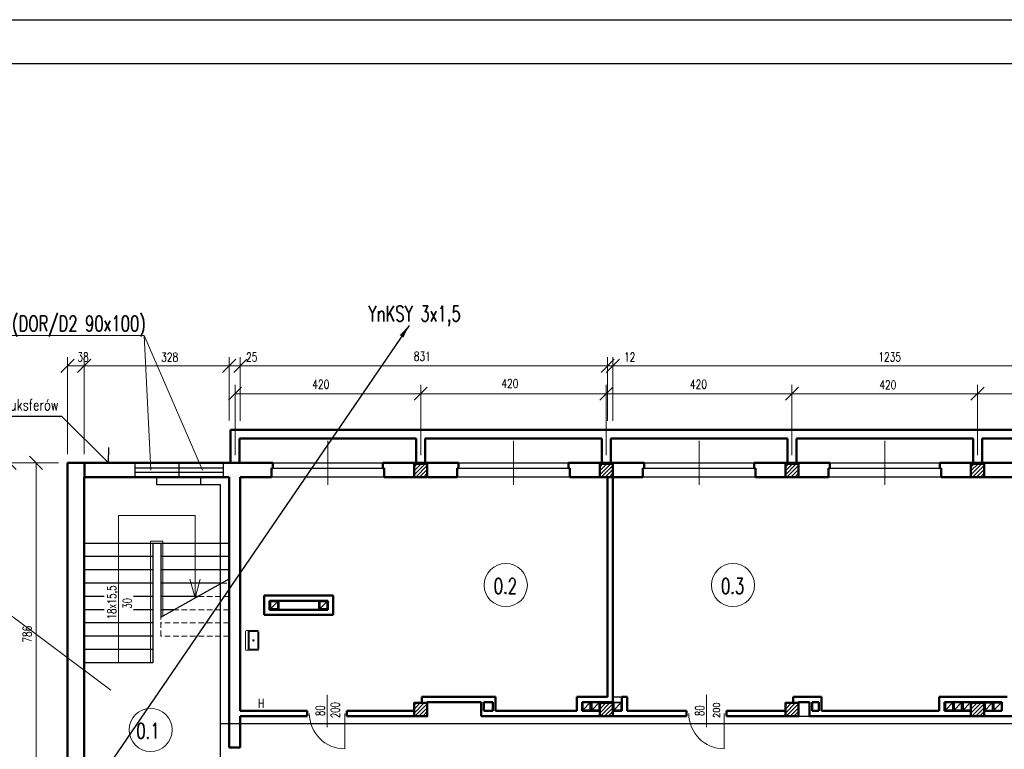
# Model space of a CAD drawing. Header units: millimetres. Extents: x -56112 to 30506, y -136199 to -2178.
# Tile 32 of 45: x -44877 to -22602, y -18686 to -2178. Entities that reach past the tile are written whole.
import ezdxf
from ezdxf.enums import TextEntityAlignment as Align

# ---------------------------------------------------------------- set-up
doc = ezdxf.new("R2010")
doc.units = ezdxf.units.MM
doc.header["$LTSCALE"] = 10
doc.header["$MEASUREMENT"] = 0
doc.header["$PDMODE"] = 35
doc.linetypes.add('DASHED', pattern=[19.05, 12.7, -6.35])
doc.layers.get('0').update_dxf_attribs({"lineweight": 15})
for name, color, linetype, lineweight in [('L001', 1, 'Continuous', 18), ('L002', 2, 'Continuous', 25), ('L003', 3, 'Continuous', 50)]:
    doc.layers.add(name, color=color, linetype=linetype, lineweight=lineweight)
doc.layers.add('L004', color=4, linetype='Continuous')
doc.styles.get("Standard").update_dxf_attribs({"font": 'simplex.shx', "width": 0.75, "height": 200})
doc.dimstyles.new('1_100', dxfattribs={"dimtxt": 200, "dimasz": 300, "dimexe": 200, "dimexo": 200, "dimgap": 100, "dimtad": 1, "dimdec": 0, "dimlfac": 0.1, "dimtxsty": 'Standard', "dimblk": 'OBLIQUE', "dimcen": 250, "dimdle": 2, "dimclrt": 2, "dimadec": 0, "dimazin": 0, "dimtfac": 1, "dimtdec": 0, "dimtmove": 1, "dimatfit": 3, "dimfxl": 1, "dimarcsym": 0})
pattern_1 = [(45, (-33950, 0), (-44.19417, 44.19417), [])]
pattern_2 = [(45, (-38150, 0), (-44.19417, 44.19417), [])]
pattern_3 = [(45, (-42350, 0), (-44.19417, 44.19417), [])]
pattern_4 = [(45, (-46550, 0), (-44.19417, 44.19417), [])]

# ---------------------------------------------------------------- blocks, each defined once
blk = doc.blocks.new('Zlewozmywak pojedyńczy - góra')
blk.add_line((-15, -3.999996), (15, -3.999996))
for points in [[(-13.5, 0), (13.5, 0)], [(-15, -18.499996), (-15, -1.5)], [(-13.5, -17.499996), (-13.5, -6.499996)], [(-12.5, -5.499996), (12.5, -5.499996)], [(13.5, -6.499996), (13.5, -17.499996)], [(15, -1.5), (15, -18.499996)], [(13.5, -19.999996), (-13.5, -19.999996)], [(12.5, -18.499996), (-12.5, -18.499996)]]:
    blk.add_lwpolyline(points)
for radius in [1, 0.5]:
    blk.add_circle((0, -11.999996), radius)
for centre, radius, start, end in [((-13.5, -1.5), 1.5, 90, 180), ((-12.5, -6.499996), 1, 90, 180), ((12.5, -6.499996), 1, 0, 90), ((13.5, -1.5), 1.5, 0, 90), ((-13.5, -18.499996), 1.5, 180, 270), ((-12.5, -17.499996), 1, 180, 270), ((12.5, -17.499996), 1, 270, 0), ((13.5, -18.499996), 1.5, 270, 0)]:
    blk.add_arc(centre, radius, start, end)
blk = doc.blocks.new('_Oblique')
at = {"layer": 'L004', "color": 0, "lineweight": -2}
blk.add_line((-0.5, -0.5), (0.5, 0.5), dxfattribs=at)
blk = doc.blocks.new('*D1836')
at = {"layer": 'Defpoints'}
for p in [(-44395, -12207), (-45308, -17925), (-45107, -23727), (-40196, -23727)]:
    blk.add_point(p, dxfattribs=at)
at = {"layer": 'L001'}
for p, q in [((-44595, -12207), (-45307, -12207)), ((-45107, -12207), (-45107, -23727)), ((-40396, -23727), (-45307, -23727))]:
    blk.add_line(p, q, dxfattribs=at)
at = {"layer": 'L001', "xscale": 300, "yscale": 300, "zscale": 300}
for p, rotation in [((-45107, -12207), 90), ((-45107, -23727), 270)]:
    blk.add_blockref('_Oblique', p, dxfattribs=dict(at, rotation=rotation))
at = {"layer": 'L001', "color": 2, "linetype": 'Continuous', "width": 0.75}
blk.add_text('1152', height=200, rotation=90, dxfattribs=at).set_placement((-45308, -18160), align=Align.MIDDLE_LEFT)
blk = doc.blocks.new('*D1840')
at = {"layer": 'Defpoints'}
for p in [(-43796, -12207), (-44709, -16086), (-44508, -20067), (-43796, -20067)]:
    blk.add_point(p, dxfattribs=at)
at = {"layer": 'L001'}
for p, q in [((-43996, -12207), (-44708, -12207)), ((-44508, -12207), (-44508, -20067)), ((-43996, -20067), (-44708, -20067))]:
    blk.add_line(p, q, dxfattribs=at)
at = {"layer": 'L001', "xscale": 300, "yscale": 300, "zscale": 300}
for p, rotation in [((-44508, -12207), 90), ((-44508, -20067), 270)]:
    blk.add_blockref('_Oblique', p, dxfattribs=dict(at, rotation=rotation))
at = {"layer": 'L001', "color": 2, "linetype": 'Continuous', "width": 0.75}
blk.add_text('786', height=200, rotation=90, dxfattribs=at).set_placement((-44709, -16276), align=Align.MIDDLE_LEFT)
blk = doc.blocks.new('*D1848')
at = {"layer": 'Defpoints'}
for p in [(-39886, -10010), (-39635, -10010), (-40136, -10640), (-39886, -10640)]:
    blk.add_point(p, dxfattribs=at)
at = {"layer": 'L001'}
for p, q in [((-40138, -10010), (-40136, -10010)), ((-40136, -10440), (-40136, -9810)), ((-40136, -10010), (-39886, -10010)), ((-39886, -10440), (-39886, -9810)), ((-39513, -10010), (-39886, -10010))]:
    blk.add_line(p, q, dxfattribs=at)
at = {"layer": 'L001', "xscale": 300, "yscale": 300, "zscale": 300}
blk.add_blockref('_Oblique', (-40136, -10010), dxfattribs=at)
at = {"layer": 'L001', "xscale": 300, "yscale": 300, "zscale": 300, "rotation": 180}
blk.add_blockref('_Oblique', (-39886, -10010), dxfattribs=at)
at = {"layer": 'L001', "color": 2, "linetype": 'Continuous', "width": 0.75}
blk.add_text('25', height=200, dxfattribs=at).set_placement((-39756, -9810), align=Align.MIDDLE_LEFT)
blk = doc.blocks.new('*D1849')
at = {"layer": 'Defpoints'}
for p in [(-41484, -9813), (-40136, -10010), (-40136, -11447), (-43416, -12207)]:
    blk.add_point(p, dxfattribs=at)
at = {"layer": 'L001'}
for p, q in [((-43416, -12007), (-43416, -9810)), ((-43416, -10010), (-40136, -10010)), ((-40136, -11247), (-40136, -9810))]:
    blk.add_line(p, q, dxfattribs=at)
at = {"layer": 'L001', "xscale": 300, "yscale": 300, "zscale": 300, "rotation": 180}
blk.add_blockref('_Oblique', (-43416, -10010), dxfattribs=at)
at = {"layer": 'L001', "xscale": 300, "yscale": 300, "zscale": 300}
blk.add_blockref('_Oblique', (-40136, -10010), dxfattribs=at)
at = {"layer": 'L001', "color": 2, "linetype": 'Continuous', "width": 0.75}
blk.add_text('328', height=200, dxfattribs=at).set_placement((-41677, -9813), align=Align.MIDDLE_LEFT)
blk = doc.blocks.new('*D1850')
at = {"layer": 'Defpoints'}
for p in [(-43451, -10010), (-43416, -10010), (-43796, -12207), (-43416, -12207)]:
    blk.add_point(p, dxfattribs=at)
at = {"layer": 'L001'}
for p, q in [((-43798, -10010), (-43796, -10010)), ((-43796, -12007), (-43796, -9810)), ((-43796, -10010), (-43416, -10010)), ((-43416, -12007), (-43416, -9810)), ((-43414, -10010), (-43416, -10010))]:
    blk.add_line(p, q, dxfattribs=at)
at = {"layer": 'L001', "xscale": 300, "yscale": 300, "zscale": 300}
blk.add_blockref('_Oblique', (-43796, -10010), dxfattribs=at)
at = {"layer": 'L001', "xscale": 300, "yscale": 300, "zscale": 300, "rotation": 180}
blk.add_blockref('_Oblique', (-43416, -10010), dxfattribs=at)
at = {"layer": 'L001', "color": 2, "linetype": 'Continuous', "width": 0.75}
blk.add_text('38', height=200, dxfattribs=at).set_placement((-43573, -9810), align=Align.MIDDLE_LEFT)
blk = doc.blocks.new('*D1851')
at = {"layer": 'Defpoints'}
for p in [(-35800, -9794), (-31576, -10010), (-39886, -11457), (-31576, -11457)]:
    blk.add_point(p, dxfattribs=at)
at = {"layer": 'L001'}
for p, q in [((-39886, -11257), (-39886, -9810)), ((-39886, -10010), (-31576, -10010)), ((-31576, -11257), (-31576, -9810))]:
    blk.add_line(p, q, dxfattribs=at)
at = {"layer": 'L001', "xscale": 300, "yscale": 300, "zscale": 300, "rotation": 180}
blk.add_blockref('_Oblique', (-39886, -10010), dxfattribs=at)
at = {"layer": 'L001', "xscale": 300, "yscale": 300, "zscale": 300}
blk.add_blockref('_Oblique', (-31576, -10010), dxfattribs=at)
at = {"layer": 'L001', "color": 2, "linetype": 'Continuous', "width": 0.75}
blk.add_text('831', height=200, dxfattribs=at).set_placement((-35961, -9794), align=Align.MIDDLE_LEFT)
blk = doc.blocks.new('*D1852')
at = {"layer": 'Defpoints'}
for p in [(-31456, -10010), (-31099, -10010), (-31456, -10640), (-31576, -11457)]:
    blk.add_point(p, dxfattribs=at)
at = {"layer": 'L001'}
for p, q in [((-31578, -10010), (-31576, -10010)), ((-31576, -11257), (-31576, -9810)), ((-31576, -10010), (-31456, -10010)), ((-31456, -10440), (-31456, -9810)), ((-30992, -10010), (-31456, -10010))]:
    blk.add_line(p, q, dxfattribs=at)
at = {"layer": 'L001', "xscale": 300, "yscale": 300, "zscale": 300}
blk.add_blockref('_Oblique', (-31576, -10010), dxfattribs=at)
at = {"layer": 'L001', "xscale": 300, "yscale": 300, "zscale": 300, "rotation": 180}
blk.add_blockref('_Oblique', (-31456, -10010), dxfattribs=at)
at = {"layer": 'L001', "color": 2, "linetype": 'Continuous', "width": 0.75}
blk.add_text('12', height=200, dxfattribs=at).set_placement((-31206, -9810), align=Align.MIDDLE_LEFT)
blk = doc.blocks.new('*D1853')
at = {"layer": 'Defpoints'}
for p in [(-25202, -9809), (-19106, -10010), (-31456, -11457), (-19106, -11452)]:
    blk.add_point(p, dxfattribs=at)
at = {"layer": 'L001'}
for p, q in [((-31456, -11257), (-31456, -9810)), ((-31456, -10010), (-19106, -10010)), ((-19106, -11252), (-19106, -9810))]:
    blk.add_line(p, q, dxfattribs=at)
at = {"layer": 'L001', "xscale": 300, "yscale": 300, "zscale": 300, "rotation": 180}
blk.add_blockref('_Oblique', (-31456, -10010), dxfattribs=at)
at = {"layer": 'L001', "xscale": 300, "yscale": 300, "zscale": 300}
blk.add_blockref('_Oblique', (-19106, -10010), dxfattribs=at)
at = {"layer": 'L001', "color": 2, "linetype": 'Continuous', "width": 0.75}
blk.add_text('1235', height=200, dxfattribs=at).set_placement((-25452, -9809), align=Align.MIDDLE_LEFT)
blk = doc.blocks.new('*D1873')
at = {"layer": 'Defpoints'}
for p in [(-33787, -10409), (-31606, -10640), (-35806, -12227), (-31606, -12227)]:
    blk.add_point(p, dxfattribs=at)
at = {"layer": 'L001'}
for p, q in [((-35806, -12027), (-35806, -10440)), ((-31606, -12027), (-31606, -10440)), ((-35806, -10640), (-31606, -10640))]:
    blk.add_line(p, q, dxfattribs=at)
at = {"layer": 'L001', "xscale": 300, "yscale": 300, "zscale": 300, "rotation": 180}
blk.add_blockref('_Oblique', (-35806, -10640), dxfattribs=at)
at = {"layer": 'L001', "xscale": 300, "yscale": 300, "zscale": 300}
blk.add_blockref('_Oblique', (-31606, -10640), dxfattribs=at)
at = {"layer": 'L001', "color": 2, "linetype": 'Continuous', "width": 0.75}
blk.add_text('420', height=200, dxfattribs=at).set_placement((-33980, -10409), align=Align.MIDDLE_LEFT)
blk = doc.blocks.new('*D1874')
at = {"layer": 'Defpoints'}
for p in [(-29521, -10428), (-27406, -10640), (-31606, -12227), (-27406, -12227)]:
    blk.add_point(p, dxfattribs=at)
at = {"layer": 'L001'}
for p, q in [((-31606, -12027), (-31606, -10440)), ((-27406, -12027), (-27406, -10440)), ((-31606, -10640), (-27406, -10640))]:
    blk.add_line(p, q, dxfattribs=at)
at = {"layer": 'L001', "xscale": 300, "yscale": 300, "zscale": 300, "rotation": 180}
blk.add_blockref('_Oblique', (-31606, -10640), dxfattribs=at)
at = {"layer": 'L001', "xscale": 300, "yscale": 300, "zscale": 300}
blk.add_blockref('_Oblique', (-27406, -10640), dxfattribs=at)
at = {"layer": 'L001', "color": 2, "linetype": 'Continuous', "width": 0.75}
blk.add_text('420', height=200, dxfattribs=at).set_placement((-29714, -10428), align=Align.MIDDLE_LEFT)
blk = doc.blocks.new('*D1875')
at = {"layer": 'Defpoints'}
for p in [(-25237, -10439), (-23206, -10640), (-27406, -12227), (-23206, -12227)]:
    blk.add_point(p, dxfattribs=at)
at = {"layer": 'L001'}
for p, q in [((-27406, -12027), (-27406, -10440)), ((-23206, -12027), (-23206, -10440)), ((-27406, -10640), (-23206, -10640))]:
    blk.add_line(p, q, dxfattribs=at)
at = {"layer": 'L001', "xscale": 300, "yscale": 300, "zscale": 300, "rotation": 180}
blk.add_blockref('_Oblique', (-27406, -10640), dxfattribs=at)
at = {"layer": 'L001', "xscale": 300, "yscale": 300, "zscale": 300}
blk.add_blockref('_Oblique', (-23206, -10640), dxfattribs=at)
at = {"layer": 'L001', "color": 2, "linetype": 'Continuous', "width": 0.75}
blk.add_text('420', height=200, dxfattribs=at).set_placement((-25430, -10439), align=Align.MIDDLE_LEFT)
blk = doc.blocks.new('*D1876')
at = {"layer": 'Defpoints'}
for p in [(-21037, -10439), (-19006, -10640), (-23206, -12227), (-19006, -12227)]:
    blk.add_point(p, dxfattribs=at)
at = {"layer": 'L001'}
for p, q in [((-23206, -12027), (-23206, -10440)), ((-19006, -12027), (-19006, -10440)), ((-23206, -10640), (-19006, -10640))]:
    blk.add_line(p, q, dxfattribs=at)
at = {"layer": 'L001', "xscale": 300, "yscale": 300, "zscale": 300, "rotation": 180}
blk.add_blockref('_Oblique', (-23206, -10640), dxfattribs=at)
at = {"layer": 'L001', "xscale": 300, "yscale": 300, "zscale": 300}
blk.add_blockref('_Oblique', (-19006, -10640), dxfattribs=at)
at = {"layer": 'L001', "color": 2, "linetype": 'Continuous', "width": 0.75}
blk.add_text('420', height=200, dxfattribs=at).set_placement((-21230, -10439), align=Align.MIDDLE_LEFT)
blk = doc.blocks.new('*D1885')
at = {"layer": 'Defpoints'}
for p in [(-38065, -10428), (-35806, -10640), (-40006, -12227), (-35806, -12227)]:
    blk.add_point(p, dxfattribs=at)
at = {"layer": 'L001'}
for p, q in [((-40006, -12027), (-40006, -10440)), ((-35806, -12027), (-35806, -10440)), ((-40006, -10640), (-35806, -10640))]:
    blk.add_line(p, q, dxfattribs=at)
at = {"layer": 'L001', "xscale": 300, "yscale": 300, "zscale": 300, "rotation": 180}
blk.add_blockref('_Oblique', (-40006, -10640), dxfattribs=at)
at = {"layer": 'L001', "xscale": 300, "yscale": 300, "zscale": 300}
blk.add_blockref('_Oblique', (-35806, -10640), dxfattribs=at)
at = {"layer": 'L001', "color": 2, "linetype": 'Continuous', "width": 0.75}
blk.add_text('420', height=200, dxfattribs=at).set_placement((-38258, -10428), align=Align.MIDDLE_LEFT)

msp = doc.modelspace()

# ---------------------------------------------------------------- hatches: boundary and pattern name
at = {"layer": 'L001'}
h = msp.add_hatch(dxfattribs=at)
h.set_pattern_fill('ANSI31', color=256, scale=500, style=0)
h.set_pattern_definition(pattern_4)
h.paths.add_polyline_path([(-35656, -12226.8), (-35956, -12226.8), (-35956, -12526.8), (-35656, -12526.8)], flags=16)
h = msp.add_hatch(dxfattribs=at)
h.set_pattern_fill('ANSI31', color=256, scale=500, style=0)
h.set_pattern_definition(pattern_3)
h.paths.add_polyline_path([(-31456, -12226.8), (-31756, -12226.8), (-31756, -12526.8), (-31456, -12526.8)], flags=16)
h = msp.add_hatch(dxfattribs=at)
h.set_pattern_fill('ANSI31', color=256, scale=500, style=0)
h.set_pattern_definition(pattern_2)
h.paths.add_polyline_path([(-27256, -12226.8), (-27556, -12226.8), (-27556, -12526.8), (-27256, -12526.8)], flags=16)
h = msp.add_hatch(dxfattribs=at)
h.set_pattern_fill('ANSI31', color=256, scale=500, style=0)
h.set_pattern_definition(pattern_1)
h.paths.add_polyline_path([(-23056, -12226.8), (-23356, -12226.8), (-23356, -12526.8), (-23056, -12526.8)], flags=16)
h = msp.add_hatch(dxfattribs=at)
h.set_pattern_fill('ANSI31', color=256, scale=500, style=0)
h.set_pattern_definition(pattern_4)
h.paths.add_polyline_path([(-35656, -17636.8), (-35956, -17636.8), (-35956, -17936.8), (-35656, -17936.8)], flags=16)
h = msp.add_hatch(dxfattribs=at)
h.set_pattern_fill('ANSI31', color=256, scale=500, style=0)
h.set_pattern_definition(pattern_3)
h.paths.add_polyline_path([(-31456, -17636.8), (-31756, -17636.8), (-31756, -17936.8), (-31456, -17936.8)], flags=16)
h = msp.add_hatch(dxfattribs=at)
h.set_pattern_fill('ANSI31', color=256, scale=500, style=0)
h.set_pattern_definition(pattern_2)
h.paths.add_polyline_path([(-27256, -17636.8), (-27556, -17636.8), (-27556, -17936.8), (-27256, -17936.8)], flags=16)
h = msp.add_hatch(dxfattribs=at)
h.set_pattern_fill('ANSI31', color=256, scale=500, style=0)
h.set_pattern_definition(pattern_1)
h.paths.add_polyline_path([(-23056, -17636.8), (-23356, -17636.8), (-23356, -17936.8), (-23056, -17936.8)], flags=16)

# ---------------------------------------------------------------- linework, layer by layer
msp.add_line((-48326.5, -13232.2), (-42818.2, -17345.1))
at = {"layer": 'Defpoints'}
msp.add_3dface([(-51868.7, -2177.9, 0), (30505.6, -2177.9, 0), (30505.6, -31877.9, 0), (-51868.7, -31877.9, 0)], dxfattribs=at)
at = {"layer": 'L001'}
for p, q in [((-42059, -9320.2), (-46037.8, -9320.2)), ((-42059, -9320.2), (-40745.3, -12366.8)), ((-42059, -9320.2), (-41908.8, -12366.8)), ((-37906, -12704.9), (-37906, -11708.7)), ((-33706, -12704.9), (-33706, -11708.7)), ((-29506, -12704.9), (-29506, -11708.7)), ((-25306, -12704.9), (-25306, -11708.7)), ((-42641, -16726.8), (-42641, -13393.1)), ((-42641, -13393.1), (-40911, -13393.1)), ((-40911, -13393.1), (-40911, -15259.4)), ((-41916, -16726.8), (-41916, -13976.8)), ((-41916, -13976.8), (-41636, -13976.8)), ((-41636, -13976.8), (-41636, -15664.9)), ((-40911, -15259.4), (-41026.5, -14838.1)), ((-40911, -15259.4), (-40795.5, -14838.1)), ((-37925, -17452.3), (-37925, -18181.4)), ((-29340.4, -17452.3), (-29340.4, -18181.4)), ((-37525, -17875.1, 70), (-37525, -18675.1, 70)), ((-28940.4, -17875.1, 70), (-28940.4, -18675.1, 70))]:
    msp.add_line(p, q, dxfattribs=at)
at = {"layer": 'L001', "linetype": 'DASHED'}
for p, q in [((-40316.3, -14926.8), (-40136, -14926.8)), ((-40136, -15226.8), (-40852.7, -15226.8)), ((-40136, -15526.8), (-41389.1, -15526.8)), ((-41686, -16126.8), (-41686, -15692.9)), ((-40136, -15826.8), (-41686, -15826.8)), ((-40136, -16126.8), (-41686, -16126.8))]:
    msp.add_line(p, q, dxfattribs=at)
at = {"layer": 'L001'}
for centre in [(-33880.5, -14970.4), (-28740.7, -14970.4), (-41915.2, -18246.7)]:
    msp.add_circle(centre, 488.1, dxfattribs=at)
for centre in [(-37525, -17875.1, 70), (-28940.4, -17875.1, 70)]:
    msp.add_arc(centre, 800, 180, 270, dxfattribs=at)
at = {"layer": 'L002'}
for p, q in [((-46334.9, -11149.8), (-43933.5, -11149.8)), ((-43933.5, -11149.8), (-42870, -12200.9)), ((-42870, -12200.9), (-42858.5, -11858.2)), ((-39151, -12206.8), (-36661, -12206.8)), ((-34951, -12206.8), (-32461, -12206.8)), ((-30751, -12206.8), (-28261, -12206.8)), ((-26551, -12206.8), (-24061, -12206.8)), ((-39151, -12326.8), (-36661, -12326.8)), ((-34951, -12326.8), (-32461, -12326.8)), ((-30751, -12326.8), (-28261, -12326.8)), ((-26551, -12326.8), (-24061, -12326.8)), ((-36631, -12526.8), (-39181, -12526.8)), ((-32431, -12526.8), (-34981, -12526.8)), ((-28231, -12526.8), (-30781, -12526.8)), ((-24031, -12526.8), (-26581, -12526.8)), ((-40136, -14026.8), (-43416, -14026.8)), ((-41866, -14026.8), (-41866, -16726.8)), ((-41686, -14026.8), (-41686, -15692.9)), ((-41866, -14326.8), (-43416, -14326.8)), ((-40136, -14326.8), (-41686, -14326.8)), ((-41866, -14626.8), (-43416, -14626.8)), ((-40136, -14626.8), (-41686, -14626.8)), ((-41686, -15692.9), (-40136, -14825.9)), ((-41866, -14926.8), (-43416, -14926.8)), ((-40316.3, -14926.8), (-41686, -14926.8)), ((-42967, -15226.8), (-43416, -15226.8)), ((-41866, -15226.8), (-42298.9, -15226.8)), ((-40852.7, -15226.8), (-41686, -15226.8)), ((-39226, -15326.8), (-39226, -15526.8)), ((-39206, -15506.8), (-39046, -15346.8)), ((-39206, -15346.8), (-39206, -15506.8)), ((-39046, -15346.8), (-39206, -15346.8)), ((-39046, -15346.8), (-39046, -15506.8)), ((-38086, -15346.8), (-38086, -15506.8)), ((-38086, -15506.8), (-37926, -15346.8)), ((-37926, -15346.8), (-38086, -15346.8)), ((-37926, -15346.8), (-37926, -15506.8)), ((-42967, -15526.8), (-43416, -15526.8)), ((-41866, -15526.8), (-42298.9, -15526.8)), ((-41389.1, -15526.8), (-41686, -15526.8)), ((-39046, -15506.8), (-39206, -15506.8)), ((-37926, -15506.8), (-38086, -15506.8)), ((-41866, -15826.8), (-43416, -15826.8)), ((-41866, -16126.8), (-43416, -16126.8)), ((-41866, -16426.8), (-43416, -16426.8)), ((-41866, -16726.8), (-43416, -16726.8)), ((-31456, -17496.8), (-31256, -17496.8)), ((-31976, -17636.8), (-32136, -17636.8)), ((-32136, -17796.8), (-31976, -17636.8)), ((-32136, -17636.8), (-32136, -17796.8)), ((-31976, -17796.8), (-32136, -17796.8)), ((-31976, -17636.8), (-31976, -17796.8)), ((-31776, -17636.8), (-31936, -17636.8)), ((-31936, -17796.8), (-31776, -17636.8)), ((-31936, -17636.8), (-31936, -17796.8)), ((-31776, -17796.8), (-31936, -17796.8)), ((-31776, -17636.8), (-31776, -17796.8)), ((-31456, -17616.8), (-31256, -17616.8)), ((-31436, -17796.8), (-31276, -17636.8)), ((-31436, -17636.8), (-31436, -17796.8)), ((-31276, -17636.8), (-31436, -17636.8)), ((-31276, -17796.8), (-31436, -17796.8)), ((-31276, -17636.8), (-31276, -17796.8)), ((-23776, -17636.8), (-23936, -17636.8)), ((-23936, -17796.8), (-23776, -17636.8)), ((-23936, -17636.8), (-23936, -17796.8)), ((-23776, -17796.8), (-23936, -17796.8)), ((-23776, -17636.8), (-23776, -17796.8)), ((-23736, -17636.8), (-23736, -17796.8)), ((-23736, -17796.8), (-23576, -17636.8)), ((-23576, -17636.8), (-23736, -17636.8)), ((-23576, -17796.8), (-23736, -17796.8)), ((-23576, -17636.8), (-23576, -17796.8)), ((-23376, -17636.8), (-23536, -17636.8)), ((-23536, -17796.8), (-23376, -17636.8)), ((-23536, -17636.8), (-23536, -17796.8)), ((-23376, -17796.8), (-23536, -17796.8)), ((-23376, -17636.8), (-23376, -17796.8)), ((-23036, -17636.8), (-23036, -17796.8)), ((-23036, -17796.8), (-22876, -17636.8)), ((-23036, -17636.8), (-22876, -17636.8)), ((-23036, -17796.8), (-22876, -17796.8)), ((-22876, -17636.8), (-22876, -17796.8)), ((-22836, -17636.8), (-22676, -17636.8)), ((-22836, -17796.8), (-22676, -17636.8)), ((-22836, -17636.8), (-22836, -17796.8)), ((-22836, -17796.8), (-22676, -17796.8)), ((-22676, -17636.8), (-22676, -17796.8)), ((-27256, -17936.8), (-27006, -17936.8))]:
    msp.add_line(p, q, dxfattribs=at)
at = {"layer": 'L003'}
for p, q in [((-40106, -11456.8), (-19156, -11456.8)), ((-40106, -12206.8), (-40106, -11456.8)), ((-35906, -11656.8), (-39906, -11656.8)), ((-39906, -12206.8), (-39906, -11656.8)), ((-35906, -12206.8), (-35906, -11656.8)), ((-31706, -11656.8), (-35706, -11656.8)), ((-35706, -12206.8), (-35706, -11656.8)), ((-31706, -12206.8), (-31706, -11656.8)), ((-27506, -11656.8), (-31506, -11656.8)), ((-31506, -12206.8), (-31506, -11656.8)), ((-27506, -12206.8), (-27506, -11656.8)), ((-27306, -11656.8), (-23306, -11656.8)), ((-27306, -12206.8), (-27306, -11656.8)), ((-23306, -12206.8), (-23306, -11656.8)), ((-23106, -11656.8), (-19356, -11656.8)), ((-23106, -12206.8), (-23106, -11656.8)), ((-43796, -12206.8), (-43796, -20066.8)), ((-39151, -12206.8), (-43796, -12206.8)), ((-43414.3, -12522.4), (-43414.3, -12201.7)), ((-39151, -12206.8), (-39151, -12326.8)), ((-36661, -12206.8), (-36661, -12326.8)), ((-34951, -12206.8), (-36661, -12206.8)), ((-34951, -12206.8), (-34951, -12326.8)), ((-32461, -12206.8), (-32461, -12326.8)), ((-30751, -12206.8), (-32461, -12206.8)), ((-30751, -12206.8), (-30751, -12326.8)), ((-28261, -12206.8), (-28261, -12326.8)), ((-26551, -12206.8), (-28261, -12206.8)), ((-26551, -12206.8), (-26551, -12326.8)), ((-24061, -12206.8), (-24061, -12326.8)), ((-22351, -12206.8), (-24061, -12206.8)), ((-39181, -12526.8), (-39181, -12326.8)), ((-39181, -12326.8), (-39151, -12326.8)), ((-36661, -12326.8), (-36631, -12326.8)), ((-36631, -12526.8), (-36631, -12326.8)), ((-34981, -12326.8), (-34951, -12326.8)), ((-34981, -12526.8), (-34981, -12326.8)), ((-32461, -12326.8), (-32431, -12326.8)), ((-32431, -12526.8), (-32431, -12326.8)), ((-30781, -12526.8), (-30781, -12326.8)), ((-30781, -12326.8), (-30751, -12326.8)), ((-28261, -12326.8), (-28231, -12326.8)), ((-28231, -12526.8), (-28231, -12326.8)), ((-26581, -12326.8), (-26551, -12326.8)), ((-26581, -12526.8), (-26581, -12326.8)), ((-24061, -12326.8), (-24031, -12326.8)), ((-24031, -12526.8), (-24031, -12326.8)), ((-43416, -12526.8), (-43416, -19746.8)), ((-40136, -12526.8), (-43416, -12526.8)), ((-40136, -12526.8), (-40136, -18646.8)), ((-39181, -12526.8), (-39886, -12526.8)), ((-39886, -12526.8), (-39886, -17816.8)), ((-35766, -12526.8), (-36631, -12526.8)), ((-34981, -12526.8), (-35646, -12526.8)), ((-31566, -12526.8), (-32431, -12526.8)), ((-31576, -12526.8), (-31576, -17496.8)), ((-31456, -12526.8), (-31456, -17816.8)), ((-30781, -12526.8), (-31456, -12526.8)), ((-26581, -12526.8), (-28231, -12526.8)), ((-22381, -12526.8), (-24031, -12526.8)), ((-37786, -15206.8), (-39346, -15206.8)), ((-39346, -15206.8), (-39346, -15646.8)), ((-39226, -15326.8), (-39226, -15526.8)), ((-37906, -15326.8), (-39226, -15326.8)), ((-39026, -15326.8), (-39026, -15526.8)), ((-38106, -15326.8), (-38106, -15526.8)), ((-37906, -15526.8), (-37906, -15326.8)), ((-37786, -15646.8), (-37786, -15206.8)), ((-37906, -15526.8), (-39226, -15526.8)), ((-37786, -15646.8), (-39346, -15646.8)), ((-35776, -17496.8), (-34116, -17496.8)), ((-35776, -17496.8), (-35776, -17636.8)), ((-32276, -17496.8), (-31576, -17496.8)), ((-31256, -17496.8), (-31136, -17496.8)), ((-26736, -17496.8), (-27376, -17496.8)), ((-27376, -17496.8), (-27376, -17636.8)), ((-24076, -17496.8), (-24076, -17816.8)), ((-24076, -17496.8), (-22536, -17496.8)), ((-38375, -17816.8), (-39886, -17816.8)), ((-38375, -17816.8), (-38375, -17936.8)), ((-37475, -17816.8), (-37475, -17936.8)), ((-37475, -17816.8), (-35956, -17816.8)), ((-34436, -17616.8), (-35656, -17616.8)), ((-35656, -17636.8), (-35656, -17616.8)), ((-34376, -17616.8), (-34176, -17616.8)), ((-34176, -17816.8), (-34376, -17816.8)), ((-32276, -17816.8), (-34116, -17816.8)), ((-32156, -17616.8), (-31456, -17616.8)), ((-31956, -17816.8), (-32156, -17816.8)), ((-31956, -17616.8), (-31956, -17816.8)), ((-31756, -17816.8), (-31956, -17816.8)), ((-31456, -17616.8), (-31456, -17816.8)), ((-31256, -17816.8), (-31456, -17816.8)), ((-29790.4, -17816.8), (-31136, -17816.8)), ((-29790.4, -17816.8), (-29790.4, -17936.8)), ((-27556, -17816.8), (-28890.4, -17816.8)), ((-28890.4, -17816.8), (-28890.4, -17936.8)), ((-27256, -17616.8), (-27256, -17636.8)), ((-27006, -17616.8), (-27256, -17616.8)), ((-26796, -17616.8), (-26946, -17616.8)), ((-26796, -17816.8), (-26946, -17816.8)), ((-24076, -17816.8), (-26736, -17816.8)), ((-22856, -17616.8), (-23956, -17616.8)), ((-23956, -17616.8), (-23956, -17816.8)), ((-23756, -17816.8), (-23956, -17816.8)), ((-23756, -17616.8), (-23756, -17816.8)), ((-23756, -17616.8), (-23756, -17816.8)), ((-23556, -17816.8), (-23756, -17816.8)), ((-23556, -17616.8), (-23556, -17816.8)), ((-23356, -17816.8), (-23556, -17816.8)), ((-23056, -17816.8), (-22656, -17816.8)), ((-22856, -17616.8), (-22656, -17616.8)), ((-22856, -17616.8), (-22856, -17816.8)), ((-22656, -17616.8), (-22656, -17816.8)), ((-22656, -17616.8), (-22656, -17816.8)), ((-38375, -17936.8), (-39886, -17936.8)), ((-39886, -17936.8), (-39886, -18646.8)), ((-37475, -17936.8), (-35956, -17936.8)), ((-34116, -17936.8), (-34436, -17936.8)), ((-29790.4, -17936.8), (-34116, -17936.8)), ((-27256, -17936.8), (-28890.4, -17936.8)), ((-23356, -17936.8), (-27006, -17936.8)), ((-19156, -17936.8), (-23056, -17936.8)), ((-39886, -18646.8), (-40136, -18646.8))]:
    msp.add_line(p, q, dxfattribs=at)
at = {"layer": 'L003', "flags": 128}
for points in [[(-35956, -12526.8), (-35656, -12526.8), (-35656, -12226.8), (-35956, -12226.8)], [(-31756, -12526.8), (-31456, -12526.8), (-31456, -12226.8), (-31756, -12226.8)], [(-27556, -12526.8), (-27256, -12526.8), (-27256, -12226.8), (-27556, -12226.8)], [(-23356, -12526.8), (-23056, -12526.8), (-23056, -12226.8), (-23356, -12226.8)], [(-35956, -17936.8), (-35656, -17936.8), (-35656, -17636.8), (-35956, -17636.8)], [(-31756, -17936.8), (-31456, -17936.8), (-31456, -17636.8), (-31756, -17636.8)], [(-27556, -17936.8), (-27256, -17936.8), (-27256, -17636.8), (-27556, -17636.8)], [(-23356, -17936.8), (-23056, -17936.8), (-23056, -17636.8), (-23356, -17636.8)]]:
    msp.add_lwpolyline(points, close=True, dxfattribs=at)
for points in [[(-34116, -17816.8), (-34116, -17496.8)], [(-32276, -17816.8), (-32276, -17496.8)], [(-31256, -17816.8), (-31256, -17496.8)], [(-31136, -17816.8), (-31136, -17496.8)], [(-26736, -17816.8), (-26736, -17496.8)], [(-34436, -17936.8), (-34436, -17616.8)], [(-34376, -17816.8), (-34376, -17616.8)], [(-34176, -17816.8), (-34176, -17616.8)], [(-32156, -17816.8), (-32156, -17616.8)], [(-31956, -17816.8), (-31956, -17616.8)], [(-31756, -17816.8), (-31756, -17616.8)], [(-27006, -17936.8), (-27006, -17616.8)], [(-26946, -17816.8), (-26946, -17616.8)], [(-26796, -17816.8), (-26796, -17616.8)], [(-23756, -17816.8), (-23756, -17616.8)], [(-23556, -17816.8), (-23556, -17616.8)], [(-23556, -17816.8), (-23556, -17616.8)], [(-23356, -17816.8), (-23356, -17616.8)], [(-22856, -17816.8), (-22856, -17616.8)], [(-22656, -17816.8), (-22656, -17616.8)]]:
    msp.add_lwpolyline(points, dxfattribs=at)
at = {"layer": 'L004'}
for p, q in [((-42276, -12206.8), (-42276, -12526.8)), ((-41276, -12206.8), (-41276, -12526.8)), ((-40276, -12206.8), (-40276, -12526.8)), ((-42276, -12316.8), (-41276, -12316.8)), ((-42276, -12416.8), (-41276, -12416.8)), ((-41276, -12316.8), (-40276, -12316.8)), ((-41276, -12416.8), (-40276, -12416.8)), ((-41776, -12703.1), (-41776, -12526.8)), ((-40776, -12703.1), (-40776, -12526.8)), ((-40332.6, -12703.1), (-41776, -12703.1)), ((-40332.6, -19575.8), (-40332.6, -12703.1)), ((3121.5, -18106.8), (-40332.6, -18106.8))]:
    msp.add_line(p, q, dxfattribs=at)
msp.add_3dface([(29505.6, -3177.9, 0), (-50868.7, -3177.9, 0), (-50868.7, -30877.9, 0), (29505.6, -30877.9, 0)], dxfattribs=at)

# ---------------------------------------------------------------- block references
at = {"layer": 'L001', "xscale": 14.99999999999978, "yscale": 15.00000000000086, "zscale": 15, "rotation": 90}
msp.add_blockref('Zlewozmywak pojedyńczy - góra', (-39769.8, -16220.8), dxfattribs=at)

# ---------------------------------------------------------------- texts
at = {"layer": 'L001', "width": 0.75}
msp.add_text('ściana z luksferów', height=250, dxfattribs=at).set_placement((-46360.1, -11017.5))
at = {"layer": 'L001', "width": 0.7}
for s, height, p in [('0.2', 350, (-33889.2, -15272.2)), ('0.3', 350, (-28749.4, -15272.2)), ('H', 200, (-39414, -17806.3)), ('0.1', 350, (-41976.4, -18548.5))]:
    msp.add_text(s, height=height, dxfattribs=at).set_placement(p, align=Align.BOTTOM_CENTER)
at = {"layer": 'L001'}
for s, height, width, p in [('18x15,5', 200, 0.7, (-42633.5, -15360.3)), ('30', 200, 0.7, (-42285.3, -15384.4)), ('80', 200, 0.7, (-37917.6, -17812.2)), ('200', 200, 0.7, (-37578.2, -17800)), ('80', 200, 0.7, (-29333, -17812.2)), ('200', 150, 0.9, (-28995.5, -17800.6))]:
    msp.add_text(s, height=height, rotation=90, dxfattribs=dict(at, width=width)).set_placement(p, align=Align.BOTTOM_CENTER)
at = {"layer": 'L003', "width": 0.7}
for s, p in [('YnKSY 3x1,5', (-35943.7, -9108.2)), ('2x(DOR/D2 90x100)', (-43730.3, -9333.2))]:
    msp.add_text(s, height=350, rotation=360, dxfattribs=at).set_placement(p, align=Align.BOTTOM_CENTER)

# ---------------------------------------------------------------- dimensions: what is measured, and where the dimension line sits
at = {"layer": 'L001'}
for base, p1, p2, override, picture, middle in [((-43416, -10010.1), (-43796, -12206.8), (-43416, -12206.8), {"dimtxt": 200}, '*D1850', (-43451.1, -10010.1)), ((-40136, -10010.1), (-43416, -12206.8), (-40136, -11446.9), {"dimtad": 0}, '*D1849', (-41483.9, -9812.9)), ((-31576, -10010.1), (-39886, -11456.8), (-31576, -11456.8), {"dimtad": 0}, '*D1851', (-35800.4, -9793.7)), ((-19106, -10010.1), (-31456, -11456.8), (-19106, -11451.9), {"dimtad": 0}, '*D1853', (-25201.8, -9809)), ((-35806, -10640.1), (-40006, -12226.8), (-35806, -12226.8), {"dimtad": 0}, '*D1885', (-38065.4, -10427.8)), ((-31606, -10640.1), (-35806, -12226.8), (-31606, -12226.8), {"dimtad": 0}, '*D1873', (-33787.2, -10408.6)), ((-27406, -10640.1), (-31606, -12226.8), (-27406, -12226.8), {"dimtad": 0}, '*D1874', (-29521, -10427.8)), ((-23206, -10640.1), (-27406, -12226.8), (-23206, -12226.8), {"dimtad": 0}, '*D1875', (-25237.2, -10439.1)), ((-19006, -10640.1), (-23206, -12226.8), (-19006, -12226.8), {"dimtad": 0}, '*D1876', (-21037.2, -10439.1))]:
    dim = msp.add_linear_dim(base=base, p1=p1, p2=p2, dimstyle='1_100', override=override, dxfattribs=at)
    dim.commit()
    dim.dimension.update_dxf_attribs({"geometry": picture, "text_midpoint": middle, "dimtype": 160})
for base, p1, p2, picture, middle in [((-39886, -10010.1), (-40136, -10640.1), (-39886, -10640.1), '*D1848', (-39634.6, -10010.1)), ((-31456, -10010.1), (-31576, -11456.8), (-31456, -10640.1), '*D1852', (-31099.2, -10010.1))]:
    dim = msp.add_linear_dim(base=base, p1=p1, p2=p2, dimstyle='1_100', dxfattribs=at)
    dim.commit()
    dim.dimension.update_dxf_attribs({"geometry": picture, "text_midpoint": middle, "dimtype": 160})
for base, p1, p2, picture, middle in [((-45106.8, -23726.8), (-44394.8, -12206.8), (-40196, -23726.8), '*D1836', (-45307.9, -17924.6)), ((-44508, -20066.8), (-43796, -12206.8), (-43796, -20066.8), '*D1840', (-44709.1, -16086.2))]:
    dim = msp.add_linear_dim(base=base, p1=p1, p2=p2, angle=270, dimstyle='1_100', override={"dimtad": 0}, dxfattribs=at)
    dim.commit()
    dim.dimension.update_dxf_attribs({"geometry": picture, "text_midpoint": middle, "dimtype": 160})

# ---------------------------------------------------------------- leaders
msp.add_leader([(-36069.1, -9095.2), (-43229.6, -19575.8)], dimstyle='1_100', override={"dimgap": 100, "dimtad": 1}, dxfattribs=at)

doc.saveas('drawing.dxf')
